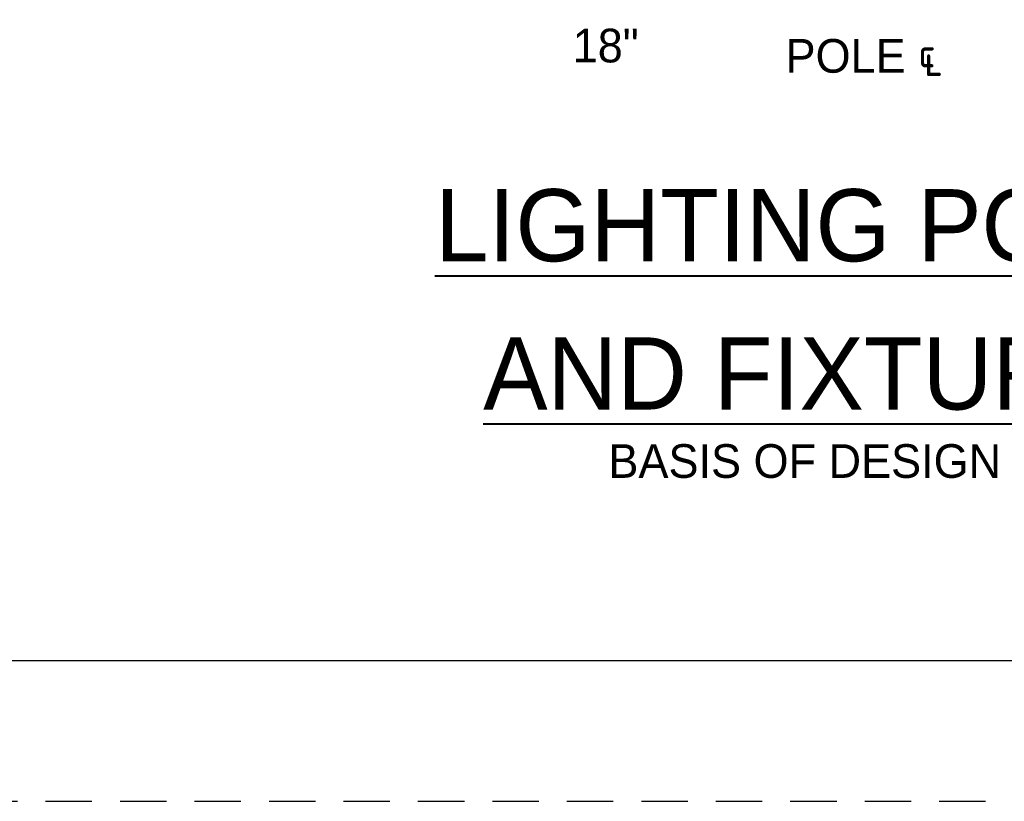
# Paper-space layout '113851LD001' of a CAD drawing. Header units: feet. Extents: x 0 to 34, y 0 to 22.
# Tile 2 of 74: x 3.6 to 7.1, y 0 to 2.8. Entities that reach past the tile are written whole.
import ezdxf
from ezdxf.enums import TextEntityAlignment as Align

# ---------------------------------------------------------------- set-up
doc = ezdxf.new("R2010")
doc.units = ezdxf.units.FT
doc.header["$MEASUREMENT"] = 0
doc.linetypes.add('OhDOT_USTN3', pattern=[0.22, 0.165, -0.055])
for name, color, linetype in [('LT_P_Text', 7, 'Continuous'), ('SH_Border', 7, 'Continuous'), ('SH_Cut_Line', 7, 'OhDOT_USTN3'), ('SH_Data', 7, 'Continuous')]:
    doc.layers.add(name, color=color, linetype=linetype)
doc.styles.add('Font 70-Main Title', font='txt', dxfattribs={"width": 1.15, "height": 0.25})
doc.styles.add('Slanted Normal (0.14) Font 31', font='ISO_FONTRIGHT.shx', dxfattribs={"height": 0.14})
doc.styles.add('Straight-Normal', font='font30.shx', dxfattribs={"height": 0.14})
doc.styles.add('Straight-Sub Title', font='font30.shx', dxfattribs={"height": 0.17})
doc.styles.add('Style-ISO_FONTRIGHT', font='ISO_FONTRIGHT.shx')
doc.styles.add('Style-ODOT - 84', font='ODOT - 84.shx')

# ---------------------------------------------------------------- blocks, each defined once
blk = doc.blocks.new('BLKWO')
at = {"layer": 'SH_Border', "color": 7, "linetype": 'Continuous', "flags": 128}
blk.add_lwpolyline([(2, 21.5), (33.5, 21.5), (33.5, 0.5), (2, 0.5), (2, 21.5)], close=True, dxfattribs=at)
at = {"layer": 'SH_Cut_Line', "color": 7, "linetype": 'OhDOT_USTN3', "flags": 128}
blk.add_lwpolyline([(0, 0), (34, 0), (34, 22), (0, 22), (0, 0)], close=True, dxfattribs=at)
at = {"layer": 'SH_Data', "style": 'Straight-Normal'}
for tag, p in [('CALCULATED', (32.9892, 21.0203)), ('CHECKED', (33.4892, 21.0203))]:
    blk.add_attdef(tag, text='', height=0.14, rotation=90, dxfattribs=at).set_placement(p, align=Align.BOTTOM_CENTER)
at = {"layer": 'SH_Data', "style": 'Font 70-Main Title', "width": 1.15}
for tag, p in [('TITLEAREA2M', (33, 13.2917)), ('TITLEAREA1', (33, 3.7917))]:
    blk.add_attdef(tag, text='', height=0.25, rotation=90, dxfattribs=at).set_placement(p, align=Align.MIDDLE_CENTER)
at = {"layer": 'SH_Data', "style": 'Straight-Sub Title'}
for tag, p in [('SHEETNO', (33.0203, 1.0031)), ('SHEETTOTAL', (33.0203, 0.6634))]:
    blk.add_attdef(tag, text='', height=0.17, dxfattribs=at).set_placement(p, align=Align.BOTTOM_CENTER)

psp = doc.layouts.new('113851LD001')

# ---------------------------------------------------------------- block references
psp.add_blockref('BLKWO', (0, 0))

# ---------------------------------------------------------------- texts
at = {"layer": 'LT_P_Text', "color": 7, "linetype": 'Continuous', "lineweight": 30, "insert": (5.7031, 2.6266), "char_height": 0.119788, "attachment_point": 8, "line_spacing_factor": 0.72, "style": 'Style-ODOT - 84'}
psp.add_mtext('{\\Fiso_fontright|c0;18"}', dxfattribs=at)
at = {"layer": 'LT_P_Text'}
for s, insert, char_height, attachment_point, line_spacing_factor, style in [('POLE ℄', (6.8799, 2.6455), 0.11979, 6, 0.9, 'Slanted Normal (0.14) Font 31'), ('BASIS OF DESIGN', (6.4115, 1.2095), 0.119789, 5, 0.878973, 'Style-ISO_FONTRIGHT')]:
    psp.add_mtext(s, dxfattribs=dict(at, insert=insert, char_height=char_height, attachment_point=attachment_point, line_spacing_factor=line_spacing_factor, style=style))
at = {"layer": 'LT_P_Text', "color": 2, "linetype": 'Continuous', "lineweight": 40, "insert": (6.4115, 1.3899), "char_height": 0.256689, "attachment_point": 8, "line_spacing_factor": 0.61604, "style": 'Style-ISO_FONTRIGHT'}
psp.add_mtext('{\\LLIGHTING POLE\\P\\PAND FIXTURE}', dxfattribs=at)

doc.saveas('drawing.dxf')
